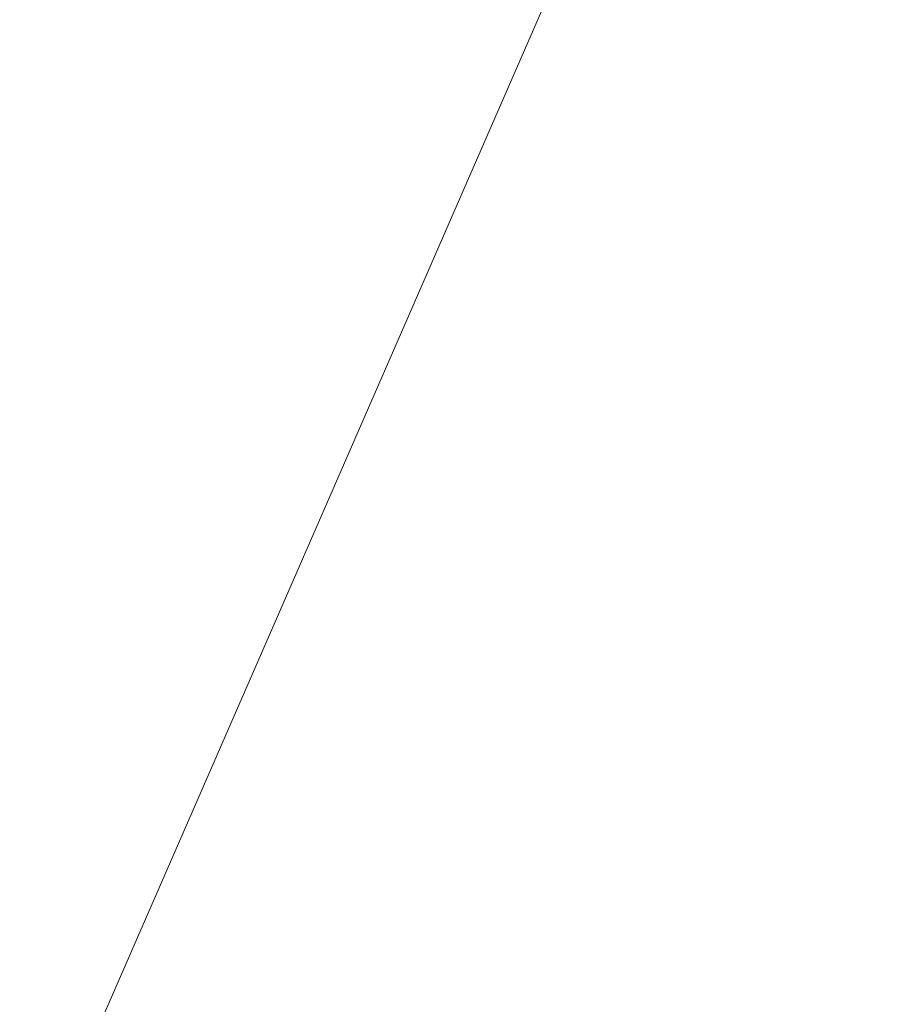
# Model space of a CAD drawing. Header units: metres. Extents: x -5203299 to 2078834, y 245743 to 5816291.
# Tile 97 of 256: x 366320.9494 to 366320.9692, y 5814087.2288 to 5814087.2515. Entities that reach past the tile are written whole.
import ezdxf

# ---------------------------------------------------------------- set-up
doc = ezdxf.new("R2010")
doc.units = ezdxf.units.M
doc.header["$LTSCALE"] = 0.5
doc.layers.add('30 -39 Baustelle- Fläche', color=7, linetype='Continuous', lineweight=15)
doc.layers.add('Keine', color=7, linetype='Continuous', lineweight=9)

# ---------------------------------------------------------------- blocks, each defined once
blk = doc.blocks.new('Gruppe-12227')
at = {"layer": 'Keine', "color": 7, "flags": 128}
blk.add_lwpolyline([(-271.662123, -118.043408), (-272.003036, -118.825183)], dxfattribs=at)
blk = doc.blocks.new('Gruppe-12238')
at = {"layer": 'Keine', "color": 7}
blk.add_blockref('Gruppe-12227', (0, 0), dxfattribs=at)
blk = doc.blocks.new('Gruppe-12239')
at = {"layer": 'Keine', "color": 7}
blk.add_blockref('Gruppe-12238', (0, 0), dxfattribs=at)
blk = doc.blocks.new('Gruppe-12241')
at = {"layer": 'Keine', "color": 7}
blk.add_blockref('Gruppe-12239', (0, 0), dxfattribs=at)
blk = doc.blocks.new('Gruppe-12242')
at = {"layer": 'Keine', "color": 7}
blk.add_blockref('Gruppe-12241', (0, 0), dxfattribs=at)
blk = doc.blocks.new('_BE Phase 5 (3D)')
at = {"layer": '30 -39 Baustelle- Fläche', "color": 7}
blk.add_blockref('Gruppe-12242', (0, 0), dxfattribs=at)

msp = doc.modelspace()

# ---------------------------------------------------------------- block references
at = {"layer": 'Keine', "color": 1}
msp.add_blockref('_BE Phase 5 (3D)', (366592.803493, 5814205.707928), dxfattribs=at)

doc.saveas('drawing.dxf')
